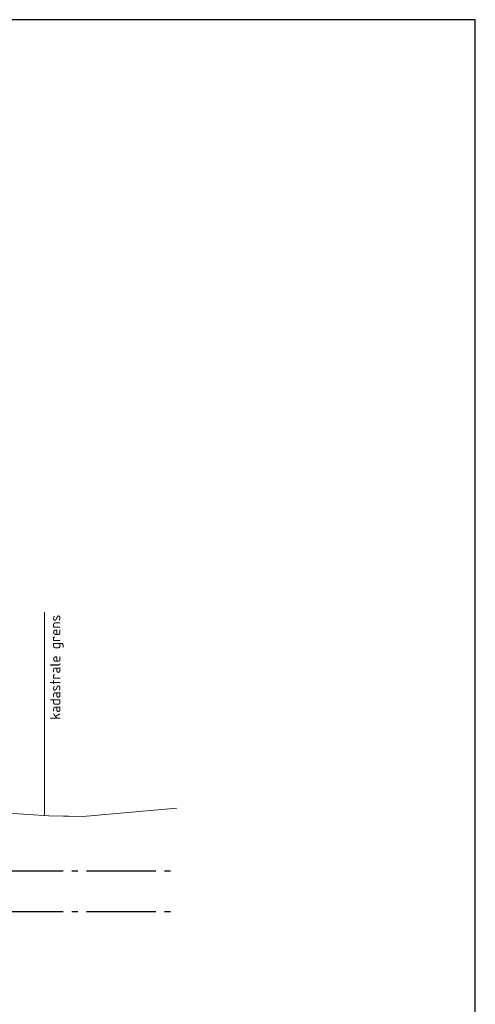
# Model space of a CAD drawing. Header units: metres. Extents: x 180716 to 180809, y 418548 to 418668.
# Tile 107 of 148: x 180748 to 180756, y 418651 to 418668. Entities that reach past the tile are written whole.
import ezdxf

# ---------------------------------------------------------------- set-up
doc = ezdxf.new("R2010")
doc.units = ezdxf.units.M
doc.linetypes.add('AL-NAP_LIJN', pattern=[15.25, 12, -1.5, 0.25, -1.5])
doc.layers.get('0').update_dxf_attribs({"color": 30, "lineweight": 0})
for name, color, linetype, lineweight in [('B-WE-GW-BERM-GD', 253, 'Continuous', 0), ('B-WE-KG-GRENS_PERCEEL-SD', 253, 'Continuous', 0), ('B-WE-VH-M', 253, 'Continuous', 0), ('N-WE-WH-WATERPEIL_WINTERPEIL-GD', 150, 'AL-NAP_LIJN', 25), ('N-WE-WH-WATERPEIL_ZOMERPEIL-GD', 150, 'AL-NAP_LIJN', 25)]:
    doc.layers.add(name, color=color, linetype=linetype, lineweight=lineweight)
doc.layers.add('X-XX-AL-HULPLIJN-GD', color=155, linetype='Continuous', lineweight=25, plot=False)
doc.styles.add('NLCS-ISO-M100-T18', font='NLCS-ISO.ttf', dxfattribs={"height": 0.18})
doc.styles.get("Standard").update_dxf_attribs({"font": 'arial.ttf'})
doc.linetypes.add('KG-KADASTRAAL', pattern='A,5.5,-2,["K",Standard,S=1.8,R=0,X=0,Y=-0.9],-2,5.5,-2,[5,NLCS.shx,S=0.75,R=0,X=0,Y=0],-2', length=19)

# ---------------------------------------------------------------- blocks, each defined once
blk = doc.blocks.new('SKG-GRENS_PERCEEL-D')
at = {"linetype": 'KG-KADASTRAAL', "ltscale": 0.15, "flags": 128}
blk.add_lwpolyline([(0, 0), (0, 3.512)], dxfattribs=at)

msp = doc.modelspace()

# ---------------------------------------------------------------- linework, layer by layer
at = {"layer": 'B-WE-GW-BERM-GD', "flags": 128}
msp.add_lwpolyline([(180748.086, 418653.963), (180748.786, 418653.912), (180749.039, 418653.911), (180749.129, 418653.909), (180749.375, 418653.906), (180750.998, 418654.047)], dxfattribs=at)
at = {"layer": 'N-WE-WH-WATERPEIL_WINTERPEIL-GD', "ltscale": 0.1, "flags": 128}
msp.add_lwpolyline([(180717.437, 418652.264), (180750.998, 418652.264)], dxfattribs=at)
at = {"layer": 'N-WE-WH-WATERPEIL_ZOMERPEIL-GD', "ltscale": 0.1, "flags": 128}
msp.add_lwpolyline([(180717.437, 418652.964), (180750.998, 418652.964)], dxfattribs=at)
at = {"layer": 'X-XX-AL-HULPLIJN-GD', "flags": 128}
msp.add_lwpolyline([(180756.155, 418667.659), (180716.155, 418667.659), (180716.155, 418647.659), (180756.155, 418647.659)], close=True, dxfattribs=at)

# ---------------------------------------------------------------- block references
at = {"layer": 'B-WE-KG-GRENS_PERCEEL-SD'}
msp.add_blockref('SKG-GRENS_PERCEEL-D', (180748.712, 418653.918), dxfattribs=at)

# ---------------------------------------------------------------- texts
at = {"layer": 'B-WE-VH-M', "insert": (180748.808, 418655.571), "char_height": 0.18, "attachment_point": 1, "rotation": 90, "style": 'NLCS-ISO-M100-T18'}
msp.add_mtext_dynamic_manual_height_columns('kadastrale grens', width=1.91658, gutter_width=12.5, heights=[0], dxfattribs=at)

doc.saveas('drawing.dxf')
